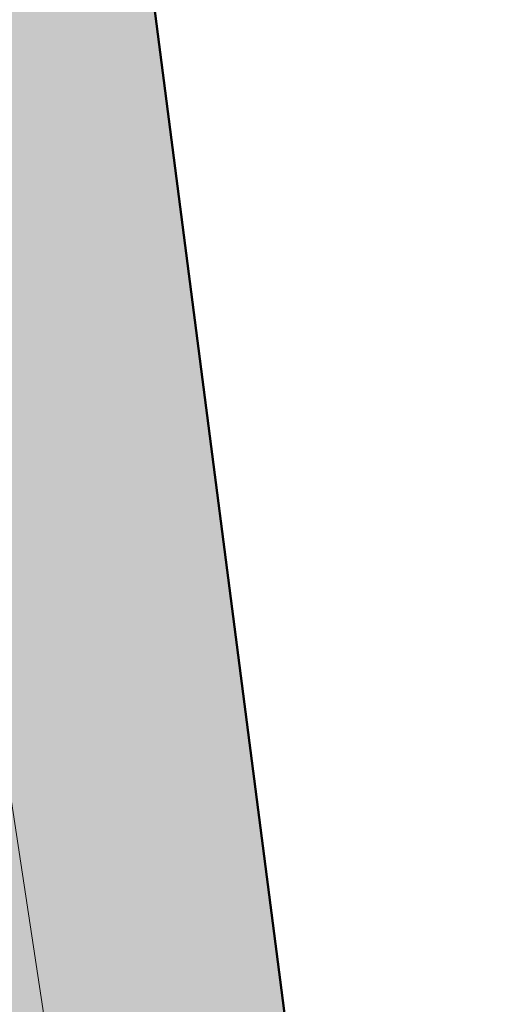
# Model space of a CAD drawing. Header units: metres. Extents: x 2643011 to 2643179, y 1217594 to 1217713.
# Tile 13 of 60: x 2643079 to 2643085, y 1217618 to 1217630. Entities that reach past the tile are written whole.
import ezdxf

# ---------------------------------------------------------------- set-up
doc = ezdxf.new("R2010")
doc.units = ezdxf.units.M
doc.linetypes.add('AUSGEZOGEN', pattern=[0])
for name, color, linetype in [('XR$1$_65405', 7, 'Continuous'), ('XR$1$_65414', 7, 'Continuous'), ('XR$1$_65415', 7, 'Continuous')]:
    doc.layers.add(name, color=color, linetype=linetype)

msp = doc.modelspace()

# ---------------------------------------------------------------- hatches: boundary and pattern name
at = {"layer": 'XR$1$_65414', "linetype": 'AUSGEZOGEN', "lineweight": 20, "true_color": 0xf0f0ea, "transparency": 33554687}
for points in [[(2643077.555, 1217647.069), (2643075.783, 1217657.137), (2643072.693, 1217656.568), (2643076.361, 1217634.313), (2643078.7, 1217620.737), (2643081.648, 1217621.168), (2643079.905, 1217634.659)], [(2643081.648, 1217621.168), (2643075.752, 1217620.307), (2643077.497, 1217610.176), (2643079.202, 1217595.256), (2643079.262, 1217594.387), (2643084.848, 1217594.387), (2643083.06, 1217610.233)]]:
    msp.add_hatch(color=7, dxfattribs=at).paths.add_polyline_path(points)

# ---------------------------------------------------------------- linework, layer by layer
at = {"layer": 'XR$1$_65405', "color": 250, "linetype": 'AUSGEZOGEN', "lineweight": 50, "transparency": 33554687}
for p, q in [((2643083.06, 1217610.233), (2643077.492, 1217653.343)), ((2643077.492, 1217653.343), (2643083.06, 1217610.233))]:
    msp.add_line(p, q, dxfattribs=at)
at = {"layer": 'XR$1$_65415', "color": 8, "linetype": 'AUSGEZOGEN', "lineweight": 18, "transparency": 33554687}
msp.add_line((2643083.06, 1217610.233), (2643079.905, 1217634.658), dxfattribs=at)
at = {"layer": 'XR$1$_65415', "color": 7, "linetype": 'AUSGEZOGEN', "lineweight": 18, "transparency": 33554687}
msp.add_line((2643080.236, 1217610.53), (2643078.7, 1217620.737), dxfattribs=at)

doc.saveas('drawing.dxf')
